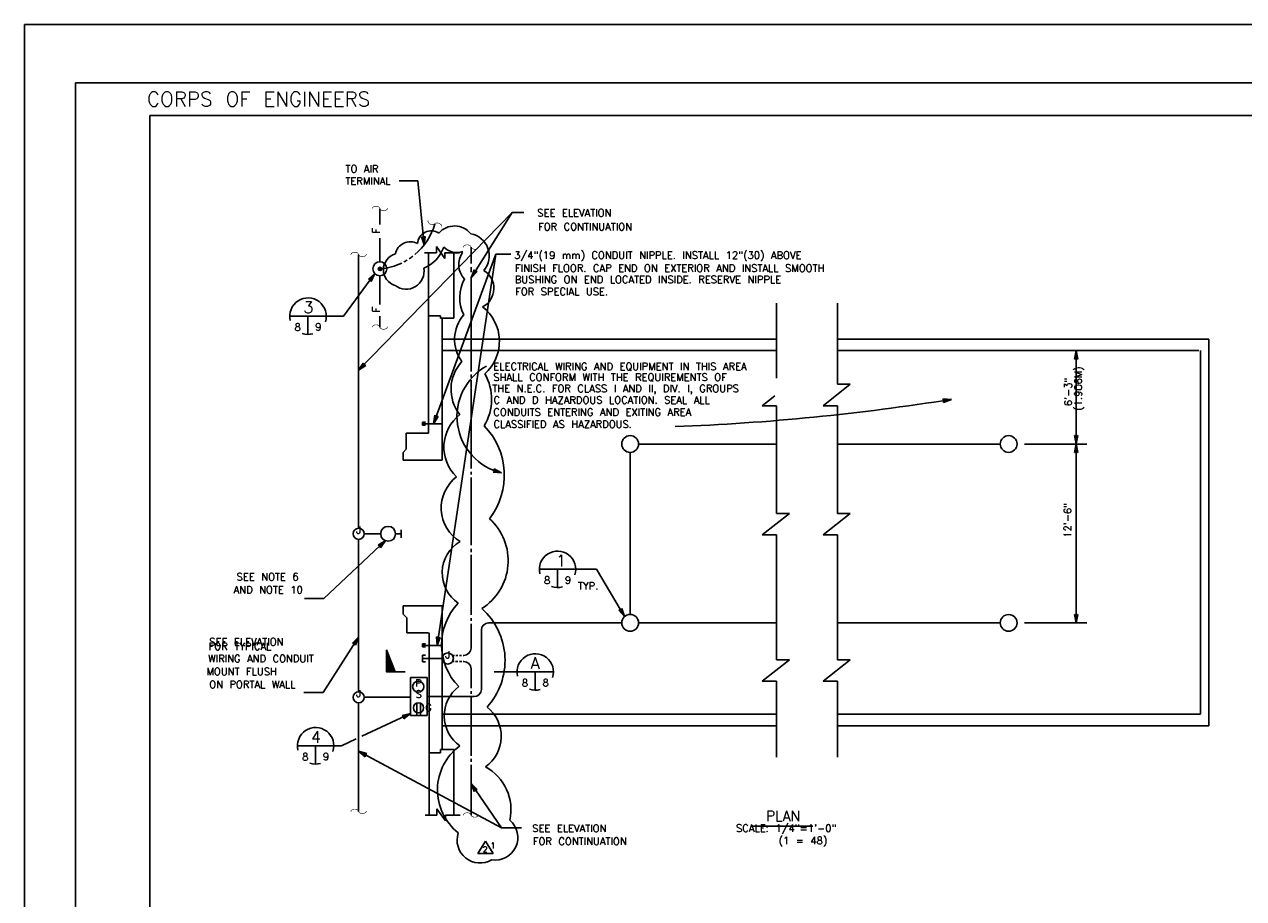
# Model space of a CAD drawing. Extents: x -17 to 1164, y -10 to 483.
# Tile 2 of 12: x -17 to 4, y 5 to 20. Entities that reach past the tile are written whole.
import ezdxf
from ezdxf.enums import TextEntityAlignment as Align

# ---------------------------------------------------------------- set-up
doc = ezdxf.new("R2010")
doc.units = 0
doc.header["$MEASUREMENT"] = 0
doc.layers.add('LETTERING', color=7, linetype='CONTINUOUS')
doc.layers.add('OUTLINE', color=7, linetype='CONTINUOUS')
doc.styles.add('TXT_SHX', font='txt.shx')

# ---------------------------------------------------------------- blocks, each defined once
blk = doc.blocks.new('REBAR1')
at = {"layer": 'OUTLINE', "color": 24, "linetype": 'CONTINUOUS'}
for radius in [0.00482, 0.00374, 0.00274, 0.00138]:
    blk.add_circle((0, -0.0049), radius, dxfattribs=at)
blk = doc.blocks.new('LT2')
at = {"layer": 'OUTLINE', "color": 24, "linetype": 'CONTINUOUS'}
for p, q in [((0, 0), (-0.0015, 0.00032)), ((-0.00135, 0), (-0.0015, 0.00032)), ((0, 0), (-0.0015, -0.00032)), ((-0.0015, -0.00032), (-0.00135, 0)), ((-0.00039, 0), (-0.00136, 0.00021)), ((-0.00127, 0), (-0.00136, 0.00021)), ((-0.00039, 0), (-0.00136, -0.00021)), ((-0.00136, -0.00021), (-0.00127, 0)), ((-0.00076, 0), (-0.00123, 0.00009)), ((-0.00119, 0), (-0.00123, 0.00009)), ((-0.00076, 0), (-0.00123, -0.0001)), ((-0.00123, -0.0001), (-0.00119, 0))]:
    blk.add_line(p, q, dxfattribs=at)

msp = doc.modelspace()

# ---------------------------------------------------------------- linework, layer by layer
at = {"layer": 'LETTERING', "color": 7, "linetype": 'CONTINUOUS'}
for p, q in [((-12.231, 14.878), (-11.607, 14.878)), ((-11.919, 14.878), (-11.919, 14.566)), ((-7.947, 10.534), (-7.323, 10.534)), ((-7.635, 10.534), (-7.635, 10.222)), ((-10.574, 8.773), (-10.574, 9.152)), ((-10.574, 9.152), (-10.424, 8.773)), ((-10.574, 9.121), (-10.436, 8.773)), ((-10.574, 9.088), (-10.449, 8.773)), ((-10.574, 9.065), (-10.458, 8.773)), ((-10.574, 9.029), (-10.472, 8.773)), ((-10.574, 8.995), (-10.486, 8.773)), ((-10.574, 8.954), (-10.502, 8.773)), ((-10.574, 8.927), (-10.513, 8.773)), ((-10.574, 8.895), (-10.525, 8.773)), ((-10.574, 8.866), (-10.537, 8.773)), ((-10.574, 8.837), (-10.548, 8.773)), ((-10.574, 8.817), (-10.556, 8.773)), ((-10.574, 8.79), (-10.567, 8.773)), ((-10.574, 8.773), (-10.25, 8.773)), ((-8.724, 8.773), (-8.329, 8.773)), ((-8.329, 8.773), (-7.705, 8.773)), ((-8.017, 8.773), (-8.017, 8.461)), ((-12.1, 7.506), (-11.476, 7.506)), ((-11.788, 7.506), (-11.788, 7.194))]:
    msp.add_line(p, q, dxfattribs=at)
for centre, start, end in [((-11.919, 14.878), 341.9698, 193.8121), ((-11.919, 14.878), 251.0405, 285.7467), ((-7.635, 10.534), 341.9698, 193.8121), ((-7.635, 10.534), 251.0405, 285.7467), ((-8.017, 8.773), 341.9698, 193.8121), ((-8.017, 8.773), 251.0405, 285.7467), ((-11.788, 7.506), 341.9698, 193.8121), ((-11.788, 7.506), 251.0405, 285.7467)]:
    msp.add_arc(centre, 0.313, start, end, dxfattribs=at)
at = {"layer": 'OUTLINE', "color": 7, "linetype": 'CONTINUOUS'}
for p, q in [((-16.788, -10.116), (-16.788, 19.884)), ((-16.788, 19.884), (25.212, 19.884)), ((-15.913, 18.884), (24.337, 18.884)), ((-15.913, -9.12), (-15.913, 18.884)), ((-14.635, 18.319), (23.607, 18.319)), ((-14.635, -8.554), (-14.635, 18.319)), ((-10.355, 17.198), (-10.035, 17.198)), ((-10.035, 17.198), (-9.926, 16.099)), ((-8.411, 16.657), (-11.05, 13.949)), ((-10.685, 16.45), (-10.685, 16.722)), ((-8.411, 16.657), (-9.12, 15.537)), ((-8.411, 16.657), (-8.213, 16.657)), ((-10.685, 15.811), (-10.685, 16.214)), ((-11.05, 11.237), (-11.05, 15.932)), ((-9.919, 15.966), (-9.715, 15.966)), ((-9.851, 12.87), (-9.851, 15.966)), ((-8.694, 15.943), (-9.765, 13.033)), ((-9.715, 15.966), (-9.715, 16.075)), ((-9.57, 15.866), (-9.715, 16.075)), ((-8.694, 15.943), (-9.703, 9.229)), ((-9.57, 15.866), (-9.57, 15.966)), ((-9.57, 15.966), (-9.317, 15.966)), ((-9.418, 14.846), (-9.418, 15.966)), ((-9.12, 15.783), (-9.12, 16.06)), ((-8.694, 15.943), (-8.435, 15.943)), ((-9.12, 15.633), (-9.12, 15.716)), ((-11.309, 14.878), (-10.773, 15.609)), ((-10.685, 15.078), (-10.685, 15.571)), ((-9.12, 13.929), (-9.12, 15.56)), ((-3.875, 13.812), (-3.875, 15.1)), ((-2.829, 13.709), (-2.829, 15.1)), ((-11.607, 14.878), (-11.307, 14.878)), ((-10.685, 14.687), (-10.685, 14.88)), ((-9.851, 14.884), (-9.642, 14.884)), ((-9.642, 14.846), (-9.642, 14.884)), ((-9.642, 14.846), (-9.418, 14.846)), ((-9.614, 12.409), (-9.614, 14.846)), ((-9.613, 14.484), (-3.875, 14.484)), ((-2.829, 14.484), (3.547, 14.484)), ((3.547, 7.847), (3.547, 14.484)), ((-9.613, 14.286), (-3.875, 14.286)), ((-2.829, 14.286), (3.374, 14.286)), ((1.269, 12.685), (1.269, 14.286)), ((3.402, 8.048), (3.402, 14.286)), ((-9.12, 13.827), (-9.12, 13.876)), ((-9.12, 12.261), (-9.12, 13.777)), ((-3.076, 13.34), (-2.608, 13.709)), ((-2.829, 13.709), (-2.608, 13.709)), ((-4.122, 13.34), (-3.906, 13.51)), ((-4.122, 13.34), (-3.875, 13.34)), ((-3.875, 11.493), (-3.875, 13.34)), ((-3.076, 13.34), (-2.829, 13.34)), ((-2.829, 11.493), (-2.829, 13.34)), ((-9.955, 13.06), (-9.9, 13.06)), ((-9.955, 13.006), (-9.955, 13.06)), ((-9.845, 13.033), (-9.955, 13.033)), ((-9.955, 13.006), (-9.9, 13.006)), ((-9.614, 13.033), (-9.845, 13.033)), ((-10.233, 12.87), (-9.851, 12.87)), ((-10.233, 12.594), (-10.233, 12.87)), ((-10.233, 12.594), (-10.285, 12.539)), ((-6.244, 12.684), (-3.875, 12.684)), ((-2.829, 12.684), (-0.034, 12.684)), ((0.383, 12.684), (1.454, 12.684)), ((1.269, 9.615), (1.269, 12.685)), ((-10.285, 12.409), (-10.285, 12.539)), ((-10.285, 12.409), (-9.614, 12.409)), ((-6.388, 9.759), (-6.388, 12.54)), ((-9.12, 12.159), (-9.12, 12.206)), ((-9.12, 10.946), (-9.12, 12.111)), ((-4.122, 11.124), (-3.654, 11.493)), ((-3.875, 11.493), (-3.654, 11.493)), ((-3.076, 11.124), (-2.608, 11.493)), ((-2.829, 11.493), (-2.608, 11.493)), ((-10.954, 11.144), (-10.669, 11.144)), ((-10.416, 11.142), (-10.317, 11.142)), ((-10.317, 11.074), (-10.317, 11.213)), ((-4.122, 11.124), (-3.875, 11.124)), ((-3.875, 8.983), (-3.875, 11.124)), ((-3.076, 11.124), (-2.829, 11.124)), ((-2.829, 8.983), (-2.829, 11.124)), ((-11.648, 10.035), (-10.591, 11.026)), ((-11.05, 8.433), (-11.05, 11.048)), ((-9.12, 10.828), (-9.12, 10.886)), ((-9.12, 9.755), (-9.12, 10.78)), ((-7.323, 10.534), (-6.963, 10.534)), ((-6.963, 10.534), (-6.485, 9.722)), ((-11.98, 10.035), (-11.648, 10.035)), ((-10.287, 9.764), (-10.287, 9.909)), ((-10.285, 9.909), (-9.614, 9.909)), ((-9.614, 9.909), (-9.614, 7.444)), ((-10.222, 9.701), (-10.287, 9.764)), ((-10.222, 9.445), (-10.222, 9.701)), ((-9.12, 9.651), (-9.12, 9.697)), ((-10.222, 9.445), (-9.851, 9.445)), ((-9.841, 6.316), (-9.841, 9.444)), ((-9.12, 9.183), (-9.12, 9.599)), ((-8.943, 8.474), (-8.943, 9.49)), ((-8.818, 9.615), (-6.532, 9.615)), ((-6.244, 9.615), (-3.875, 9.615)), ((-2.829, 9.615), (-0.034, 9.615)), ((0.383, 9.615), (1.454, 9.615)), ((-11.66, 8.422), (-11.05, 9.37)), ((-9.955, 9.256), (-9.9, 9.256)), ((-9.955, 9.202), (-9.955, 9.256)), ((-9.845, 9.229), (-9.955, 9.229)), ((-9.614, 9.229), (-9.845, 9.229)), ((-9.955, 9.202), (-9.9, 9.202)), ((-9.955, 8.946), (-9.955, 9.062)), ((-9.955, 9.062), (-9.9, 9.062)), ((-9.845, 9.004), (-9.955, 9.004)), ((-9.614, 9.004), (-9.845, 9.004)), ((-9.441, 9.058), (-9.404, 9.058)), ((-9.38, 9.058), (-9.348, 9.058)), ((-9.318, 9.058), (-9.282, 9.058)), ((-9.255, 9.058), (-9.245, 9.058)), ((-9.955, 8.946), (-9.9, 8.946)), ((-9.439, 8.952), (-9.411, 8.952)), ((-9.386, 8.952), (-9.346, 8.952)), ((-9.318, 8.952), (-9.276, 8.952)), ((-9.255, 8.952), (-9.245, 8.952)), ((-9.12, 8.494), (-9.12, 8.827)), ((-4.122, 8.614), (-3.654, 8.983)), ((-3.875, 8.983), (-3.654, 8.983)), ((-3.076, 8.614), (-2.608, 8.983)), ((-2.829, 8.983), (-2.608, 8.983)), ((-10.157, 8.028), (-10.157, 8.678)), ((-10.157, 8.678), (-9.874, 8.678)), ((-9.874, 8.028), (-9.874, 8.678)), ((-4.122, 8.614), (-3.875, 8.614)), ((-3.875, 7.309), (-3.875, 8.614)), ((-3.076, 8.614), (-2.829, 8.614)), ((-2.829, 7.309), (-2.829, 8.614)), ((-11.992, 8.422), (-11.66, 8.422)), ((-9.12, 8.399), (-9.12, 8.446)), ((-11.05, 6.377), (-11.05, 8.242)), ((-10.954, 8.341), (-10.163, 8.341)), ((-10.052, 8.038), (-10.052, 8.235)), ((-9.986, 8.038), (-9.986, 8.235)), ((-9.874, 8.349), (-9.068, 8.349)), ((-9.12, 7.331), (-9.12, 8.357)), ((-10.994, 7.669), (-10.157, 8.059)), ((-10.157, 8.028), (-9.874, 8.028)), ((-9.613, 8.048), (-3.875, 8.048)), ((-2.829, 8.048), (3.402, 8.048)), ((-9.613, 7.847), (-3.875, 7.847)), ((-2.829, 7.847), (3.547, 7.847)), ((-11.343, 7.506), (-11.09, 7.624)), ((-11.476, 7.506), (-11.343, 7.506)), ((-8.595, 6.096), (-11.05, 7.413)), ((-9.841, 7.385), (-9.642, 7.385)), ((-9.642, 7.444), (-9.418, 7.444)), ((-9.642, 7.444), (-9.642, 7.385)), ((-9.418, 7.444), (-9.418, 6.302)), ((-9.12, 7.232), (-9.12, 7.282)), ((-9.12, 6.315), (-9.12, 7.177)), ((-8.595, 6.096), (-9.12, 6.859)), ((-9.909, 6.316), (-9.705, 6.316)), ((-9.705, 6.316), (-9.705, 6.425)), ((-9.56, 6.216), (-9.705, 6.425)), ((-9.56, 6.216), (-9.56, 6.316)), ((-9.56, 6.316), (-9.307, 6.316)), ((-8.595, 6.096), (-8.251, 6.096)), ((-4.297, 6.125), (-3.254, 6.125)), ((-9.004, 5.659), (-8.871, 5.868)), ((-8.738, 5.659), (-8.871, 5.868)), ((-9.004, 5.659), (-8.738, 5.659))]:
    msp.add_line(p, q, dxfattribs=at)
at = {"layer": 'OUTLINE', "color": 7, "linetype": 'CONTINUOUS', "const_width": 0.00984}
for points in [[(-10.817, 16.72, -0.074156), (-10.816, 16.728, -0.067563), (-10.813, 16.736, -0.057984), (-10.807, 16.744, -0.048881), (-10.798, 16.751, -0.041757), (-10.789, 16.756, -0.036791), (-10.777, 16.76, -0.033717), (-10.765, 16.763, -0.032257), (-10.752, 16.764, -0.032257), (-10.739, 16.763, -0.033717), (-10.727, 16.761, -0.036791), (-10.715, 16.757, -0.041757), (-10.705, 16.752, -0.048881), (-10.697, 16.746, -0.057984), (-10.691, 16.738, -0.067563), (-10.687, 16.73, -0.074156), (-10.685, 16.722, -0.074156)], [(-10.553, 16.732, -0.074156), (-10.554, 16.723, -0.067563), (-10.558, 16.715, -0.057984), (-10.564, 16.708, -0.048881), (-10.572, 16.701, -0.041757), (-10.582, 16.696, -0.036791), (-10.593, 16.692, -0.033717), (-10.606, 16.689, -0.032257), (-10.619, 16.688, -0.032257), (-10.632, 16.688, -0.033717), (-10.644, 16.691, -0.036791), (-10.655, 16.695, -0.041757), (-10.666, 16.7, -0.048881), (-10.674, 16.706, -0.057984), (-10.68, 16.714, -0.067563), (-10.684, 16.722, -0.074156), (-10.685, 16.73, -0.074156)], [(-9.858, 16.523, 0.074156), (-9.86, 16.515, 0.067563), (-9.86, 16.506, 0.057984), (-9.858, 16.497, 0.048881), (-9.853, 16.487, 0.041757), (-9.847, 16.478, 0.036791), (-9.838, 16.47, 0.033717), (-9.828, 16.462, 0.032257), (-9.817, 16.456, 0.032257), (-9.805, 16.451, 0.033717), (-9.793, 16.448, 0.036791), (-9.781, 16.446, 0.041757), (-9.769, 16.447, 0.048881), (-9.759, 16.449, 0.057984), (-9.75, 16.453, 0.067563), (-9.744, 16.459, 0.074156), (-9.739, 16.466, 0.074156)], [(-9.623, 16.401, 0.074156), (-9.621, 16.409, 0.067563), (-9.621, 16.418, 0.057984), (-9.623, 16.427, 0.048881), (-9.627, 16.437, 0.041757), (-9.634, 16.446, 0.036791), (-9.643, 16.454, 0.033717), (-9.653, 16.462, 0.032257), (-9.664, 16.468, 0.032257), (-9.676, 16.473, 0.033717), (-9.688, 16.476, 0.036791), (-9.7, 16.478, 0.041757), (-9.711, 16.477, 0.048881), (-9.722, 16.475, 0.057984), (-9.73, 16.471, 0.067563), (-9.737, 16.465, 0.074156), (-9.742, 16.458, 0.074156)], [(-11.182, 15.93, -0.074156), (-11.181, 15.938, -0.067563), (-11.178, 15.946, -0.057984), (-11.172, 15.954, -0.048881), (-11.163, 15.961, -0.041757), (-11.154, 15.966, -0.036791), (-11.142, 15.97, -0.033717), (-11.13, 15.973, -0.032257), (-11.117, 15.974, -0.032257), (-11.104, 15.973, -0.033717), (-11.092, 15.971, -0.036791), (-11.08, 15.967, -0.041757), (-11.07, 15.962, -0.048881), (-11.062, 15.956, -0.057984), (-11.056, 15.948, -0.067563), (-11.052, 15.94, -0.074156), (-11.05, 15.932, -0.074156)], [(-10.918, 15.942, -0.074156), (-10.919, 15.933, -0.067563), (-10.923, 15.925, -0.057984), (-10.929, 15.918, -0.048881), (-10.937, 15.911, -0.041757), (-10.947, 15.906, -0.036791), (-10.958, 15.902, -0.033717), (-10.971, 15.899, -0.032257), (-10.984, 15.898, -0.032257), (-10.997, 15.898, -0.033717), (-11.009, 15.901, -0.036791), (-11.02, 15.905, -0.041757), (-11.031, 15.91, -0.048881), (-11.039, 15.916, -0.057984), (-11.045, 15.924, -0.067563), (-11.049, 15.932, -0.074156), (-11.05, 15.94, -0.074156)], [(-9.252, 16.058, -0.074156), (-9.251, 16.066, -0.067563), (-9.248, 16.074, -0.057984), (-9.242, 16.082, -0.048881), (-9.233, 16.089, -0.041757), (-9.224, 16.094, -0.036791), (-9.212, 16.098, -0.033717), (-9.2, 16.101, -0.032257), (-9.187, 16.102, -0.032257), (-9.174, 16.101, -0.033717), (-9.162, 16.099, -0.036791), (-9.15, 16.095, -0.041757), (-9.14, 16.09, -0.048881), (-9.132, 16.084, -0.057984), (-9.126, 16.076, -0.067563), (-9.122, 16.068, -0.074156), (-9.12, 16.06, -0.074156)], [(-8.988, 16.07, -0.074156), (-8.989, 16.061, -0.067563), (-8.993, 16.053, -0.057984), (-8.999, 16.046, -0.048881), (-9.007, 16.039, -0.041757), (-9.017, 16.034, -0.036791), (-9.028, 16.03, -0.033717), (-9.041, 16.027, -0.032257), (-9.054, 16.026, -0.032257), (-9.067, 16.026, -0.033717), (-9.079, 16.029, -0.036791), (-9.09, 16.033, -0.041757), (-9.101, 16.038, -0.048881), (-9.109, 16.044, -0.057984), (-9.115, 16.052, -0.067563), (-9.119, 16.06, -0.074156), (-9.12, 16.068, -0.074156)], [(-10.817, 14.685, -0.074156), (-10.816, 14.693, -0.067563), (-10.813, 14.701, -0.057984), (-10.807, 14.709, -0.048881), (-10.798, 14.716, -0.041757), (-10.789, 14.721, -0.036791), (-10.777, 14.725, -0.033717), (-10.765, 14.728, -0.032257), (-10.752, 14.729, -0.032257), (-10.739, 14.728, -0.033717), (-10.727, 14.726, -0.036791), (-10.715, 14.722, -0.041757), (-10.705, 14.717, -0.048881), (-10.697, 14.711, -0.057984), (-10.691, 14.703, -0.067563), (-10.687, 14.695, -0.074156), (-10.685, 14.687, -0.074156)], [(-10.553, 14.697, -0.074156), (-10.554, 14.688, -0.067563), (-10.558, 14.68, -0.057984), (-10.564, 14.673, -0.048881), (-10.572, 14.666, -0.041757), (-10.582, 14.661, -0.036791), (-10.593, 14.657, -0.033717), (-10.606, 14.654, -0.032257), (-10.619, 14.653, -0.032257), (-10.632, 14.653, -0.033717), (-10.644, 14.656, -0.036791), (-10.655, 14.66, -0.041757), (-10.666, 14.665, -0.048881), (-10.674, 14.671, -0.057984), (-10.68, 14.679, -0.067563), (-10.684, 14.687, -0.074156), (-10.685, 14.695, -0.074156)], [(-11.182, 6.375, -0.074156), (-11.181, 6.383, -0.067563), (-11.178, 6.391, -0.057984), (-11.172, 6.399, -0.048881), (-11.163, 6.406, -0.041757), (-11.154, 6.411, -0.036791), (-11.142, 6.415, -0.033717), (-11.13, 6.418, -0.032257), (-11.117, 6.419, -0.032257), (-11.104, 6.418, -0.033717), (-11.092, 6.416, -0.036791), (-11.08, 6.412, -0.041757), (-11.07, 6.407, -0.048881), (-11.062, 6.401, -0.057984), (-11.056, 6.393, -0.067563), (-11.052, 6.385, -0.074156), (-11.05, 6.377, -0.074156)], [(-10.918, 6.387, -0.074156), (-10.919, 6.378, -0.067563), (-10.923, 6.37, -0.057984), (-10.929, 6.363, -0.048881), (-10.937, 6.356, -0.041757), (-10.947, 6.351, -0.036791), (-10.958, 6.347, -0.033717), (-10.971, 6.344, -0.032257), (-10.984, 6.343, -0.032257), (-10.997, 6.343, -0.033717), (-11.009, 6.346, -0.036791), (-11.02, 6.35, -0.041757), (-11.031, 6.355, -0.048881), (-11.039, 6.361, -0.057984), (-11.045, 6.369, -0.067563), (-11.049, 6.377, -0.074156), (-11.05, 6.385, -0.074156)], [(-9.252, 6.313, -0.074156), (-9.251, 6.321, -0.067563), (-9.248, 6.329, -0.057984), (-9.242, 6.337, -0.048881), (-9.233, 6.344, -0.041757), (-9.224, 6.349, -0.036791), (-9.212, 6.353, -0.033717), (-9.2, 6.356, -0.032257), (-9.187, 6.357, -0.032257), (-9.174, 6.356, -0.033717), (-9.162, 6.354, -0.036791), (-9.15, 6.35, -0.041757), (-9.14, 6.345, -0.048881), (-9.132, 6.339, -0.057984), (-9.126, 6.331, -0.067563), (-9.122, 6.323, -0.074156), (-9.12, 6.315, -0.074156)], [(-8.988, 6.325, -0.074156), (-8.989, 6.316, -0.067563), (-8.993, 6.308, -0.057984), (-8.999, 6.301, -0.048881), (-9.007, 6.294, -0.041757), (-9.017, 6.289, -0.036791), (-9.028, 6.285, -0.033717), (-9.041, 6.282, -0.032257), (-9.054, 6.281, -0.032257), (-9.067, 6.281, -0.033717), (-9.079, 6.284, -0.036791), (-9.09, 6.288, -0.041757), (-9.101, 6.293, -0.048881), (-9.109, 6.299, -0.057984), (-9.115, 6.307, -0.067563), (-9.119, 6.315, -0.074156), (-9.12, 6.323, -0.074156)]]:
    msp.add_lwpolyline(points, format="xyb", dxfattribs=at)
at = {"layer": 'OUTLINE', "color": 7, "linetype": 'CONTINUOUS'}
for centre, radius in [((-10.685, 15.691), 0.12), ((-6.388, 12.684), 0.144), ((0.11, 12.684), 0.144), ((-11.049, 11.143), 0.0953), ((-10.543, 11.143), 0.127), ((-6.388, 9.615), 0.144), ((0.11, 9.614), 0.144), ((-9.519, 9.004), 0.0953), ((-10.026, 8.521), 0.096), ((-11.049, 8.338), 0.0953), ((-10.021, 8.156), 0.0868)]:
    msp.add_circle(centre, radius, dxfattribs=at)
for centre, radius, start, end in [((-10.773, 16.759), 1.074, 309.7665, 343.8775), ((-9.799, 16.099), 0.242, 58.1112, 174.3573), ((-9.403, 16.069), 0.357, 38.7487, 138.8572), ((-10.165, 15.898), 0.257, 60.9707, 169.4768), ((-9.195, 15.912), 0.387, 319.5114, 79.4515), ((-10.342, 15.674), 0.282, 105.9448, 253.3016), ((-10.162, 16.265), 0.608, 292.3523, 340.7276), ((-9.364, 16.281), 0.312, 224.1051, 289.2808), ((-8.976, 15.764), 0.356, 144.3418, 224.3314), ((-10.773, 16.759), 1.074, 275.5027, 295.5162), ((-10.235, 15.648), 0.308, 232.3967, 10.1255), ((-10.773, 16.759), 1.074, 297.7458, 301.0792), ((-10.773, 16.759), 1.074, 303.5171, 307.4176), ((-8.648, 15.195), 0.666, 151.1502, 206.1337), ((-9.083, 15.356), 0.356, 296.7202, 59.1149), ((-8.757, 14.48), 0.645, 139.1962, 216.3266), ((-9.377, 14.447), 0.745, 311.4603, 52.4757), ((-8.769, 13.623), 0.695, 136.9413, 218.642), ((-8.367, 13.156), 0.994, 119.341, 256.7355), ((-9.647, 13.451), 0.88, 329.0067, 29.8039), ((-7.113, 52.412), 39.458, 272.1768, 279.1), ((-8.881, 12.63), 0.705, 127.6227, 226.2504), ((-9.763, 12.149), 1.215, 322.0789, 44.2653), ((-8.958, 11.587), 0.674, 127.5747, 238.6542), ((-9.45, 10.681), 0.968, 302.0678, 48.1585), ((-8.988, 10.473), 0.627, 120.7352, 235.9526), ((-8.595, 9.242), 1.03, 136.3028, 224.4096), ((-9.728, 8.971), 1.192, 317.7822, 48.3395), ((-8.818, 9.49), 0.125, 90, 180), ((-9.245, 9.183), 0.125, 270, 360), ((-9.245, 8.827), 0.125, 0, 90), ((-8.952, 8.02), 0.628, 127.0155, 235.0683), ((-9.068, 8.474), 0.125, 270, 360), ((-9.24, 7.668), 0.639, 304.9391, 51.8709), ((-8.758, 6.748), 0.938, 126.172, 231.7742), ((-9.263, 6.411), 0.829, 347.2218, 62.039), ((-8.703, 5.931), 0.387, 260.5717, 50.1245), ((-8.967, 5.886), 0.392, 161.4146, 300.7688)]:
    msp.add_arc(centre, radius, start, end, dxfattribs=at)

# ---------------------------------------------------------------- block references
at = {"layer": 'OUTLINE', "linetype": 'CONTINUOUS'}
for name, p, xscale, yscale, zscale, rotation in [('LT2', (-9.926, 16.099), 96.00022328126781, 96.00022328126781, 96.00022328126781, 275.6641341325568), ('REBAR1', (-10.712, 15.689), 6.000111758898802, 6.000111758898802, 6.000111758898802, 90.00000000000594), ('LT2', (-10.773, 15.609), 96.00024758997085, 96.00024758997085, 96.00024758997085, 53.7496333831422), ('LT2', (-9.12, 15.537), 96.00018939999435, 96.00018939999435, 96.00018939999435, 237.6647431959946), ('LT2', (1.269, 14.286), 96, 96, 96, 90.00000000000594), ('LT2', (-11.05, 13.949), 96.0002379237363, 96.0002379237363, 96.0002379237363, 225.7393749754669), ('LT2', (-0.872, 13.45), 96.00027247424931, 96.00027247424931, 96.00027247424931, 8.37596337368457), ('LT2', (-9.765, 13.033), 95.9999262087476, 95.9999262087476, 95.9999262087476, 249.7943256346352), ('LT2', (1.269, 12.685), 96, 96, 96, 269.9999999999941), ('LT2', (1.269, 12.685), 96, 96, 96, 90.00000000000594), ('LT2', (-8.595, 12.189), 96.00022590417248, 96.00022590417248, 96.00022590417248, 343.8866444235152), ('LT2', (-10.591, 11.026), 96.00001367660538, 96.00001367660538, 96.00001367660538, 43.15421452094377), ('LT2', (-6.485, 9.722), 96.00012705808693, 96.00012705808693, 96.00012705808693, 300.4839017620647), ('LT2', (1.269, 9.615), 96, 96, 96, 269.9999999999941), ('LT2', (-11.05, 9.37), 96.00014215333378, 96.00014215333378, 96.00014215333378, 57.24027878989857), ('LT2', (-9.703, 9.229), 96.00034578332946, 96.00034578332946, 96.00034578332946, 261.4532977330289), ('LT2', (-10.157, 8.059), 96.00034576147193, 96.00034576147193, 96.00034576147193, 24.52386480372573), ('LT2', (-11.05, 7.413), 96.00023050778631, 96.00023050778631, 96.00023050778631, 151.7883667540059), ('LT2', (-9.12, 6.859), 96.000054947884, 96.000054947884, 96.000054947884, 124.5308660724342)]:
    msp.add_blockref(name, p, dxfattribs=dict(at, xscale=xscale, yscale=yscale, zscale=zscale, rotation=rotation))

# ---------------------------------------------------------------- texts
at = {"layer": 'LETTERING', "color": 7, "linetype": 'CONTINUOUS', "style": 'TXT_SHX'}
for s, height, p in [('3', 0.2, (-11.913, 14.929)), ('8', 0.125, (-12.097, 14.627)), ('9', 0.125, (-11.74, 14.631)), ('1', 0.2, (-7.574, 10.585)), ('8', 0.125, (-7.813, 10.283)), ('9', 0.125, (-7.456, 10.287)), ('A', 0.2, (-8.02, 8.824)), ('8', 0.125, (-8.195, 8.522)), ('8', 0.125, (-7.839, 8.526)), ('4', 0.2, (-11.782, 7.557)), ('8', 0.125, (-11.966, 7.255)), ('9', 0.125, (-11.609, 7.259))]:
    msp.add_text(s, height=height, dxfattribs=at).set_placement(p, align=Align.CENTER)
at = {"layer": 'OUTLINE', "color": 7, "linetype": 'CONTINUOUS', "style": 'TXT_SHX'}
for s, height, p in [('CORPS OF ENGINEERS', 0.25, (-14.683, 18.478)), (' 3/4"(19 mm) CONDUIT NIPPLE. INSTALL 12"(30) ABOVE', 0.125, (-8.491, 15.861)), ('FINISH FLOOR. CAP END ON EXTERIOR AND INSTALL SMOOTH', 0.125, (-8.364, 15.639)), ('BUSHING ON END LOCATED INSIDE. RESERVE NIPPLE', 0.125, (-8.369, 15.444)), ('FOR SPECIAL USE.', 0.125, (-8.362, 15.237)), ('ELECTRICAL WIRING AND EQUIPMENT IN THIS AREA', 0.125, (-8.737, 13.953)), ('SHALL CONFORM WITH THE REQUIREMENTS OF', 0.125, (-8.737, 13.768)), ('THE N.E.C. FOR CLASS I AND II, DIV. I, GROUPS', 0.125, (-8.754, 13.574)), ('C AND D HAZARDOUS LOCATION. SEAL ALL', 0.125, (-8.735, 13.376)), ('CONDUITS ENTERING AND EXITING AREA', 0.125, (-8.737, 13.169)), ('CLASSIFIED AS HAZARDOUS.', 0.125, (-8.735, 12.962)), ('TYP.', 0.125, (-7.284, 10.186))]:
    msp.add_text(s, height=height, dxfattribs=at).set_placement(p)
for s, height, p in [('TO AIR', 0.125, (-10.992, 17.343)), ('TERMINAL', 0.125, (-10.889, 17.134)), ('SEE ELEVATION', 0.125, (-7.346, 16.588)), ('FOR CONTINUATION', 0.125, (-7.162, 16.35)), ('J', 0.125, (-11.05, 11.143)), ('SEE NOTE 6', 0.125, (-12.612, 10.343)), ('AND NOTE 10', 0.125, (-12.602, 10.121)), ('SEE ELEVATION', 0.125, (-12.977, 9.228)), ('FOR TYPICAL', 0.125, (-13.086, 9.149)), ('WIRING AND CONDUIT', 0.125, (-12.727, 8.939)), ('J', 0.125, (-9.52, 9.004)), ('MOUNT FLUSH', 0.125, (-13.058, 8.718)), ('ON PORTAL WALL', 0.125, (-12.874, 8.496)), ('P', 0.125, (-10.023, 8.521)), ('J', 0.125, (-11.05, 8.338)), ('S', 0.125, (-10.019, 8.33)), ('G', 0.125, (-9.85, 8.099)), ('PLAN', 0.175, (-3.762, 6.214)), ('SEE ELEVATION', 0.125, (-7.432, 6.027)), ('SCALE: 1/4"=1\'-0"', 0.125, (-3.708, 6.03)), ('FOR CONTINUATION', 0.125, (-7.253, 5.805)), ('(1 = 48)', 0.125, (-3.421, 5.817)), ('2', 0.1, (-8.878, 5.678)), ('1', 0.1, (-8.744, 5.746))]:
    msp.add_text(s, height=height, dxfattribs=at).set_placement(p, align=Align.CENTER)
for s, p in [('F', (-10.686, 16.347)), ('F', (-10.686, 14.993)), ('(1.906M)', (1.368, 13.638)), ('6\'-3"', (1.195, 13.58))]:
    msp.add_text(s, height=0.125, rotation=90, dxfattribs=at).set_placement(p, align=Align.CENTER)
msp.add_text('12\'-6"', height=0.125, rotation=90, dxfattribs=at).set_placement((1.185, 11.075))

doc.saveas('drawing.dxf')
